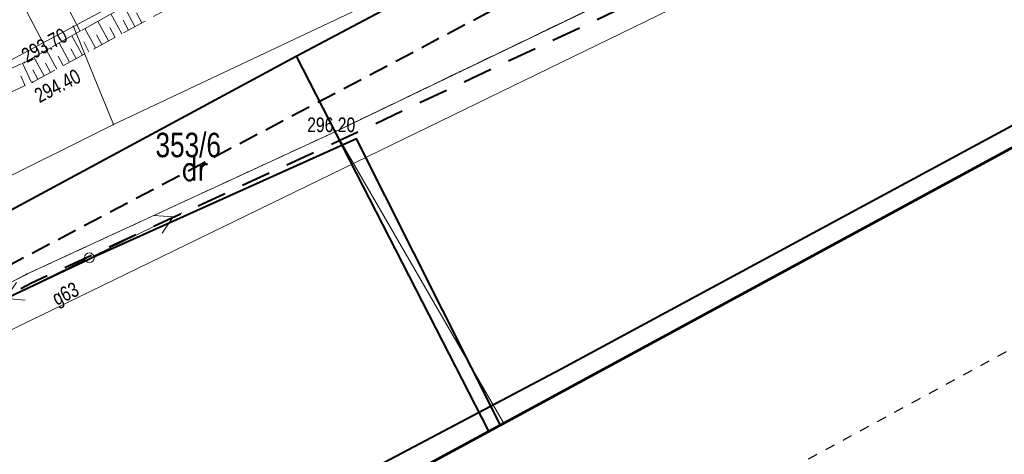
# Model space of a CAD drawing. Header units: metres. Extents: x 7437397 to 7437781, y 5556608 to 5556944.
# Tile 34 of 46: x 7437664 to 7437714, y 5556720 to 5556742. Entities that reach past the tile are written whole.
import ezdxf

# ---------------------------------------------------------------- set-up
doc = ezdxf.new("R2010")
doc.units = ezdxf.units.M
doc.header["$MEASUREMENT"] = 0
for name, pattern in [('BUBZ01-500', [1.75, 1.25, -0.5]), ('EGBO02-500', [2.5, 1.5, -1]), ('EGBU01-500', [1, 0.5, -0.5]), ('KTCR02-500', [1.5, 1, -0.5]), ('PTRW01_01-500', [1, 0.5, -0.5])]:
    doc.linetypes.add(name, pattern=pattern)
for name, color, linetype, lineweight in [('203-Punkt załamania granicy działki nie stabilizowany', 7, 'Continuous', 5), ('510-Podpora jednosłupowa symb.-STPOW', 7, 'Continuous', 5), ('BUBZ01', 250, 'Continuous', 5), ('BUIB02_01', 250, 'Continuous', 5), ('EGBD03', 250, 'Continuous', 5), ('EGBO02', 250, 'Continuous', 5), ('EGBP04_03', 250, 'Continuous', 5), ('EGBU01', 250, 'Continuous', 5), ('KTOK05_01', 250, 'Continuous', 5), ('MPZP', 250, 'Continuous', 5), ('punkt wysokościowy sztuczny', 7, 'Continuous', 5), ('RTPW01', 250, 'Continuous', 5), ('RTPW02', 250, 'Continuous', 5), ('SUPE04', 250, 'Continuous', 5), ('SUPG_01', 250, 'Continuous', 5), ('SUSM04_01_E', 250, 'Continuous', 5), ('Warstwa 1', 250, 'Continuous', 5), ('Warstwa 2', 250, 'Continuous', 5)]:
    doc.layers.add(name, color=color, linetype=linetype, lineweight=lineweight)
doc.styles.get("Standard").update_dxf_attribs({"font": 'txt.shx', "width": 0.75})
doc.linetypes.add('KTOK05_01-500', pattern='A,3.75,[13,dgnlstyle-rozp_2015.shx,S=0.002778,R=0,X=0,Y=0],3.75', length=7.5)

# ---------------------------------------------------------------- blocks, each defined once
blk = doc.blocks.new('203')
at = {"layer": '203-Punkt załamania granicy działki nie stabilizowany', "linetype": 'Continuous', "lineweight": 13}
h = blk.add_hatch(color=96, dxfattribs=at)
edge = h.paths.add_edge_path()
edge.add_arc((0, 0), 0.45, 0, 360)
blk = doc.blocks.new('510')
at = {"layer": '510-Podpora jednosłupowa symb.-STPOW', "color": 0, "linetype": 'Continuous', "lineweight": 13}
blk.add_circle((0, 0), 2.5, dxfattribs=at)
blk = doc.blocks.new('PW02')
at = {"layer": 'punkt wysokościowy sztuczny', "linetype": 'Continuous', "lineweight": 13}
h = blk.add_hatch(color=0, dxfattribs=at)
edge = h.paths.add_edge_path()
edge.add_arc((0, 0), 0.45, 0, 360)
blk = doc.blocks.new('SUPE04')
at = {"layer": 'SUPE04', "color": 1, "linetype": 'Continuous', "lineweight": 13}
blk.add_line((5.25, 0), (0.25, 0), dxfattribs=at)
at = {"layer": 'SUPE04', "color": 1, "linetype": 'Continuous', "lineweight": 13, "flags": 128}
blk.add_lwpolyline([(3.9, 0.5), (4.766, 0), (3.9, -0.5)], dxfattribs=at)

msp = doc.modelspace()

# ---------------------------------------------------------------- linework, layer by layer
at = {"layer": 'BUBZ01', "color": 7, "linetype": 'BUBZ01-500', "lineweight": 13, "flags": 128}
for points in [[(7437683.59, 5556751.04), (7437663.9, 5556740), (7437649.42, 5556733.49), (7437648.7, 5556734.44), (7437648.34, 5556735.26), (7437670.51, 5556746.8), (7437685.28, 5556754.57), (7437683.59, 5556751.04)], [(7437649.42, 5556733.49), (7437663.9, 5556740), (7437683.59, 5556751.04), (7437684.27, 5556749.84), (7437664.32, 5556738.99), (7437649.73, 5556732.31), (7437649.42, 5556733.49)]]:
    msp.add_lwpolyline(points, close=True, dxfattribs=at)
at = {"layer": 'BUBZ01', "color": 7, "linetype": 'Continuous', "lineweight": 13, "flags": 128}
for points in [[(7437665.42, 5556744.15), (7437666.75, 5556741.6)], [(7437663.69, 5556743.25), (7437665.04, 5556740.64)], [(7437669.55, 5556741.84), (7437669, 5556742.86)], [(7437668.87, 5556741.47), (7437668.32, 5556742.48)], [(7437669.9, 5556742.02), (7437669.62, 5556742.54)], [(7437668.2, 5556741.1), (7437667.65, 5556742.1)], [(7437669.21, 5556741.65), (7437668.94, 5556742.16)], [(7437666.87, 5556740.37), (7437666.33, 5556741.36)], [(7437667.53, 5556740.74), (7437666.99, 5556741.73)], [(7437667.86, 5556740.92), (7437667.59, 5556741.42)], [(7437668.54, 5556741.28), (7437668.26, 5556741.79)], [(7437666.21, 5556740.02), (7437665.68, 5556741)], [(7437667.2, 5556740.55), (7437666.93, 5556741.05)], [(7437665.56, 5556739.66), (7437665.03, 5556740.63)], [(7437665.88, 5556739.84), (7437665.62, 5556740.33)], [(7437666.54, 5556740.2), (7437666.27, 5556740.69)], [(7437664.27, 5556738.97), (7437663.81, 5556739.96)], [(7437664.91, 5556739.31), (7437664.39, 5556740.27)], [(7437665.23, 5556739.49), (7437664.97, 5556739.97)], [(7437663.94, 5556738.81), (7437663.71, 5556739.31)], [(7437664.59, 5556739.14), (7437664.33, 5556739.62)]]:
    msp.add_lwpolyline(points, dxfattribs=at)
at = {"layer": 'BUIB02_01', "color": 212, "linetype": 'Continuous', "lineweight": 40}
msp.add_line((7437677.78, 5556740.325), (7437751.665, 5556779.421), dxfattribs=at)
at = {"layer": 'BUIB02_01', "color": 212, "linetype": 'Continuous', "lineweight": 40, "flags": 128}
msp.add_lwpolyline([(7437644.506, 5556722.382), (7437677.78, 5556740.325), (7437687.61, 5556721.166)], dxfattribs=at)
at = {"layer": 'EGBD03', "color": 96, "linetype": 'Continuous', "lineweight": 13}
msp.add_line((7437679.77, 5556736.46), (7437688.373, 5556721.587), dxfattribs=at)
at = {"layer": 'EGBD03', "color": 96, "linetype": 'Continuous', "lineweight": 13, "flags": 128}
for points in [[(7437666.4, 5556741.84), (7437693.3, 5556756.17)], [(7437668.45, 5556736.83), (7437696.39, 5556750.01)], [(7437679.77, 5556736.46), (7437695.02, 5556743.8)], [(7437639.43, 5556727.37), (7437666.4, 5556741.84)], [(7437668.45, 5556736.83), (7437666.4, 5556741.84)], [(7437641.84, 5556723.56), (7437668.45, 5556736.83)], [(7437664.01, 5556729.18), (7437679.77, 5556736.46)], [(7437646.68, 5556720.13), (7437664.01, 5556729.18)]]:
    msp.add_lwpolyline(points, dxfattribs=at)
at = {"layer": 'EGBO02', "color": 96, "linetype": 'EGBO02-500', "lineweight": 40, "flags": 128}
msp.add_lwpolyline([(7437509.408, 5556641.775), (7437527.366, 5556653.573), (7437535.53, 5556659.046), (7437540.808, 5556662.655), (7437546.047, 5556666.094), (7437546.417, 5556666.344), (7437547.687, 5556667.174), (7437556.491, 5556673.156), (7437559.221, 5556675.006), (7437566.622, 5556680.047), (7437572.551, 5556684.096), (7437578.927, 5556688.403), (7437581.512, 5556689.607), (7437586.468, 5556691.935), (7437596.734, 5556696.524), (7437608.998, 5556702.025), (7437613.531, 5556704.147), (7437646.901, 5556719.682), (7437664.231, 5556728.731), (7437679.981, 5556736.007), (7437721.816, 5556755.672), (7437743.341, 5556772.789), (7437751.664, 5556779.423)], dxfattribs=at)
at = {"layer": 'EGBU01', "color": 96, "linetype": 'EGBU01-500', "lineweight": 13, "flags": 128}
for points in [[(7437679.77, 5556736.46), (7437695.02, 5556743.8)], [(7437695.02, 5556743.8), (7437679.77, 5556736.46)], [(7437664.01, 5556729.18), (7437679.77, 5556736.46)], [(7437679.77, 5556736.46), (7437664.01, 5556729.18)], [(7437646.68, 5556720.13), (7437664.01, 5556729.18)], [(7437664.01, 5556729.18), (7437646.68, 5556720.13)]]:
    msp.add_lwpolyline(points, dxfattribs=at)
at = {"layer": 'KTOK05_01', "color": 7, "linetype": 'KTOK05_01-500', "lineweight": 40, "flags": 128}
msp.add_lwpolyline([(7437688.214, 5556721.501), (7437680.86, 5556736.1), (7437667.59, 5556730.12), (7437652.6, 5556723.04), (7437646.61, 5556720.21)], dxfattribs=at)
at = {"layer": 'MPZP', "color": 212, "linetype": 'KTCR02-500', "lineweight": 40, "flags": 128}
msp.add_lwpolyline([(7437480.406, 5556653.046), (7437497.678, 5556655.366), (7437530.257, 5556663.123), (7437555.691, 5556673.002), (7437601.685, 5556696.111), (7437651.01, 5556723.248), (7437712.92, 5556755.928), (7437752.943, 5556777.073)], dxfattribs=at)
at = {"layer": 'MPZP', "color": 212, "linetype": 'KTOK05_01-500', "lineweight": 40, "flags": 128}
msp.add_lwpolyline([(7437495.183, 5556636.991), (7437534.91, 5556646.91), (7437607.002, 5556679.825), (7437691.32, 5556724.349), (7437761.13, 5556762.033)], dxfattribs=at)
at = {"layer": 'SUPG_01', "color": 52, "linetype": 'Continuous', "lineweight": 13, "flags": 128}
msp.add_lwpolyline([(7437619.69, 5556696.07), (7437615.88, 5556703.29), (7437662.91, 5556726.18), (7437714.76, 5556751.4), (7437750.66, 5556770.86), (7437751.48, 5556771.35)], dxfattribs=at)
at = {"layer": 'Warstwa 1', "color": 207, "linetype": 'Continuous', "lineweight": 53, "true_color": 0x6e1e6e, "flags": 128}
msp.add_lwpolyline([(7437466.384, 5556694.725), (7437479.253, 5556654.299), (7437507.556, 5556623.548), (7437507.556, 5556623.548), (7437761.553, 5556761.255), (7437724.258, 5556829.774), (7437466.384, 5556694.725)], close=True, dxfattribs=at)
at = {"layer": 'Warstwa 2', "color": 5, "linetype": 'PTRW01_01-500', "lineweight": 30, "flags": 128}
msp.add_lwpolyline([(7437497.381, 5556607.746), (7437776.307, 5556758.981), (7437676.21, 5556943.59), (7437397.285, 5556792.356), (7437497.381, 5556607.746)], close=True, dxfattribs=at)

# ---------------------------------------------------------------- block references
at = {"layer": 'EGBP04_03', "color": 96, "linetype": 'Continuous', "lineweight": 13, "xscale": 0.1, "yscale": 0.1, "zscale": 0.1}
for p in [(7437666.4, 5556741.84), (7437668.45, 5556736.83), (7437679.77, 5556736.46), (7437664.01, 5556729.18)]:
    msp.add_blockref('203', p, dxfattribs=at)
at = {"layer": 'RTPW02', "color": 7, "linetype": 'Continuous', "lineweight": 13, "xscale": 0.1, "yscale": 0.1, "zscale": 0.1}
for p in [(7437663.9, 5556740), (7437664.32, 5556738.99), (7437680.86, 5556736.1)]:
    msp.add_blockref('PW02', p, dxfattribs=at)
at = {"layer": 'SUPE04', "color": 1, "linetype": 'Continuous', "lineweight": 13}
for rotation in [25.96499997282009, 205.9580000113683]:
    msp.add_blockref('SUPE04', (7437667.22, 5556730.02), dxfattribs=dict(at, rotation=rotation))
at = {"layer": 'SUSM04_01_E', "color": 7, "linetype": 'Continuous', "lineweight": 13, "xscale": 0.1, "yscale": 0.1, "zscale": 0.1}
msp.add_blockref('510', (7437667.22, 5556730.02), dxfattribs=at)

# ---------------------------------------------------------------- texts
at = {"layer": 'EGBD03', "color": 96, "linetype": 'Continuous', "lineweight": 30, "insert": (7437670.597, 5556735.142), "char_height": 1.25, "attachment_point": 7, "line_spacing_factor": 0.6}
msp.add_mtext('\\FWORKING_1250;\\H1x;\\W0.8;353/6', dxfattribs=at)
at = {"layer": 'EGBU01', "color": 96, "linetype": 'Continuous', "lineweight": 30, "width": 0.8}
msp.add_text('dr', height=1.25, dxfattribs=at).set_placement((7437671.927, 5556733.974))
at = {"layer": 'RTPW01', "color": 7, "linetype": 'Continuous', "lineweight": 13, "char_height": 0.75, "attachment_point": 7, "line_spacing_factor": 0.6}
for s, insert, rotation in [('\\FWORKING_1250;\\H1x;\\W0.8;293.70', (7437664.03, 5556739.951), 28.791), ('\\FWORKING_1250;\\H1x;\\W0.8;294.40', (7437664.674, 5556737.908), 27.147)]:
    msp.add_mtext(s, dxfattribs=dict(at, insert=insert, rotation=rotation))
at = {"layer": 'RTPW01', "color": 7, "linetype": 'Continuous', "lineweight": 13, "insert": (7437678.349, 5556736.43), "char_height": 0.75, "attachment_point": 7, "line_spacing_factor": 0.6}
msp.add_mtext('\\FWORKING_1250;\\H1x;\\W0.8;296.20', dxfattribs=at)
at = {"layer": 'SUPG_01', "color": 7, "linetype": 'Continuous', "lineweight": 13, "insert": (7437665.655, 5556727.358), "char_height": 0.75, "attachment_point": 7, "rotation": 25.876, "line_spacing_factor": 0.6}
msp.add_mtext('\\FWORKING_1250;\\H1x;\\W0.8;g63', dxfattribs=at)

doc.saveas('drawing.dxf')
